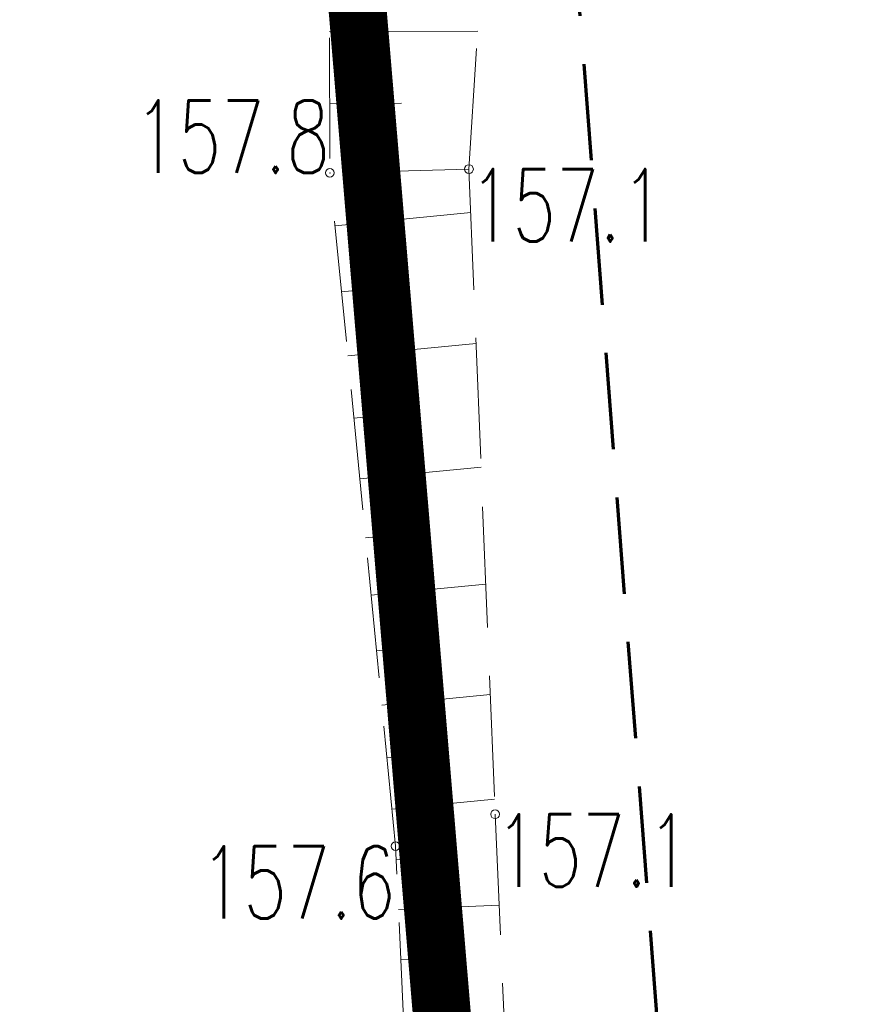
# Model space of a CAD drawing. Header units: feet. Extents: x 7492985 to 7493694, y 5986539 to 5988015.
# Tile 27 of 32: x 7493226 to 7493235, y 5986655 to 5986665. Entities that reach past the tile are written whole.
import ezdxf
from ezdxf.enums import TextEntityAlignment as Align

# ---------------------------------------------------------------- set-up
doc = ezdxf.new("R2010")
doc.units = ezdxf.units.FT
doc.header["$MEASUREMENT"] = 0
for name, pattern in [('1_1', [0]), ('1_OTRK', [1.75, 1.25, -0.5]), ('1_OTRKG', [1.75, 1.25, -0.5]), ('2', [1.5, 1, -0.5]), ('HIDDEN2', [4.7625, 3.175, -1.5875])]:
    doc.linetypes.add(name, pattern=pattern)
doc.layers.get('0').update_dxf_attribs({"color": 250, "linetype": 'CONTINUOUS', "lineweight": 100})
doc.layers.add('_k_niewidoczna', color=72, linetype='CONTINUOUS', lineweight=9, plot=False)
for name, color, linetype, lineweight in [('_k_widok', 7, 'CONTINUOUS', 18), ('_k_wymiar', 7, 'CONTINUOUS', 13), ('_k_zarys', 7, 'HIDDEN2', 20), ('_k_ściany', 7, 'CONTINUOUS', 35), ('OTR_L_1', 7, '1_OTRK', 18), ('OTR_T_1', 7, 'CONTINUOUS', 18)]:
    doc.layers.add(name, color=color, linetype=linetype, lineweight=lineweight)
doc.layers.add('ZASIEG_L_0', color=7, linetype='2', lineweight=70, true_color=0x2cd341)
doc.styles.add('GENERATED_STYLE_1', font='MS Gothic.ttf')
doc.styles.get("Standard").update_dxf_attribs({"font": 'Simplex.SHX', "width": 0.75})

# ---------------------------------------------------------------- blocks, each defined once
blk = doc.blocks.new('2_OTRN')
at = {"linetype": 'Continuous'}
blk.add_circle((0, 0), 0.045, dxfattribs=at)
blk = doc.blocks.new('2123EPZ')
at = {"layer": '_k_niewidoczna', "color": 1, "lineweight": 20, "insert": (-3.305, -0.43), "char_height": 0.24, "width": 11.63444, "attachment_point": 1, "line_spacing_factor": 1.55, "style": 'GENERATED_STYLE_1', "bg_fill": 2}
blk.add_mtext('\\A1;{\\f@MS Gothic|b0|i0|c238|p49;\\C256;\\P\\pi-0.24,l0.24,t0.24,1.2;^I^I2123EPZ\\P\\pi-0.96,l0.96,t0.96,1.2;^I}', dxfattribs=at)
blk = doc.blocks.new('3009EPZ')
at = {"layer": '_k_niewidoczna', "color": 1, "lineweight": 20, "insert": (-3.166, -0.213), "char_height": 0.24, "width": 11.63444, "attachment_point": 1, "line_spacing_factor": 1.55, "style": 'GENERATED_STYLE_1', "bg_fill": 2}
blk.add_mtext('\\A1;{\\f@MS Gothic|b0|i0|c238|p49;\\C256;\\P\\pi-0.24,l0.24,t0.24,1.2;^I^I3009EPZ\\P\\pi-0.96,l0.96,t0.96,1.2;^I}', dxfattribs=at)
blk = doc.blocks.new('PZ')
at = {"layer": '_k_wymiar', "rotation": 358.818977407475}
blk.add_blockref('2123EPZ', (-4.143, -6.1), dxfattribs=at)
at = {"layer": '_k_wymiar'}
blk.add_blockref('3009EPZ', (-4.874, -2.224), dxfattribs=at)
blk = doc.blocks.new('dz_89')
at = {"layer": '_k_zarys', "color": 1, "ltscale": 0.7, "const_width": 0.6}
blk.add_lwpolyline([(6.603, 40.543), (6.603, 40.543), (68.502, 43.426), (72.464, -41.627), (50.081, -44.586), (41.261, -42.547), (32.734, -54.97), (26.769, -58.21), (-7.837, -62.869), (-10.81, -30.016), (5.084, -30.196), (5.148, -5.572), (5.752, 14.49), (6.603, 40.543), (6.603, 40.543)], dxfattribs=at)
at = {"layer": '_k_widok', "rotation": 2.995343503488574}
blk.add_blockref('PZ', (62.812, 35.405), dxfattribs=at)

msp = doc.modelspace()

# ---------------------------------------------------------------- linework, layer by layer
at = {"layer": 'OTR_L_1', "linetype": '1_OTRKG'}
for p, q in [((7493229.12, 5986666.84), (7493229.13, 5986663.69)), ((7493229.81, 5986656.72), (7493229.13, 5986663.69)), ((7493230.22, 5986647.69), (7493229.81, 5986656.72))]:
    msp.add_line(p, q, dxfattribs=at)
at = {"layer": 'OTR_L_1', "linetype": '1_OTRK'}
for p, q in [((7493230.57, 5986663.73), (7493230.73, 5986666.28)), ((7493230.57, 5986663.73), (7493229.13, 5986663.69)), ((7493230.57, 5986663.73), (7493230.84, 5986657.05)), ((7493230.84, 5986657.05), (7493231.36, 5986645.23))]:
    msp.add_line(p, q, dxfattribs=at)
at = {"layer": 'OTR_L_1', "linetype": '1_1'}
for p, q in [((7493229.125, 5986665.153), (7493230.66, 5986665.158)), ((7493229.128, 5986664.41), (7493229.87, 5986664.412)), ((7493229.183, 5986663.142), (7493230.588, 5986663.279)), ((7493229.25, 5986662.459), (7493229.933, 5986662.526)), ((7493229.315, 5986661.795), (7493230.643, 5986661.925)), ((7493229.378, 5986661.15), (7493230.024, 5986661.213)), ((7493229.439, 5986660.522), (7493230.695, 5986660.644)), ((7493229.499, 5986659.911), (7493230.109, 5986659.971)), ((7493229.557, 5986659.318), (7493230.744, 5986659.434)), ((7493229.613, 5986658.741), (7493230.19, 5986658.797)), ((7493229.668, 5986658.18), (7493230.79, 5986658.289)), ((7493229.721, 5986657.634), (7493230.266, 5986657.687)), ((7493229.773, 5986657.103), (7493230.834, 5986657.207)), ((7493229.816, 5986656.584), (7493230.337, 5986656.607)), ((7493229.84, 5986656.063), (7493230.881, 5986656.11)), ((7493229.863, 5986655.543), (7493230.384, 5986655.566))]:
    msp.add_line(p, q, dxfattribs=at)
msp.add_point((7493229.13, 5986663.69), dxfattribs=at)
at = {"layer": 'ZASIEG_L_0', "linetype": '2'}
msp.add_line((7493238.489, 5986577.075), (7493230.511, 5986681.114), dxfattribs=at)

# ---------------------------------------------------------------- block references
at = {"layer": 'OTR_T_1'}
for p in [(7493230.57, 5986663.73), (7493229.13, 5986663.69), (7493230.84, 5986657.05), (7493229.81, 5986656.72)]:
    msp.add_blockref('2_OTRN', p, dxfattribs=at)

# ---------------------------------------------------------------- texts
at = {"layer": 'OTR_T_1', "lineweight": 9, "width": 0.7}
msp.add_text('157.8', height=0.75, dxfattribs=at).set_placement((7493229.13, 5986663.69), align=Align.RIGHT)
for p in [(7493230.57, 5986663.73), (7493230.84, 5986657.05)]:
    msp.add_text('157.1', height=0.75, dxfattribs=at).set_placement(p, align=Align.TOP_LEFT)
msp.add_text('157.6', height=0.75, dxfattribs=at).set_placement((7493229.81, 5986656.72), align=Align.TOP_RIGHT)

# ---------------------------------------------------------------- next in the draw order: block references
at = {"layer": '_k_ściany', "rotation": 2.126854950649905}
msp.add_blockref('dz_89', (7493161.929, 5986627.127), dxfattribs=at)

doc.saveas('drawing.dxf')
